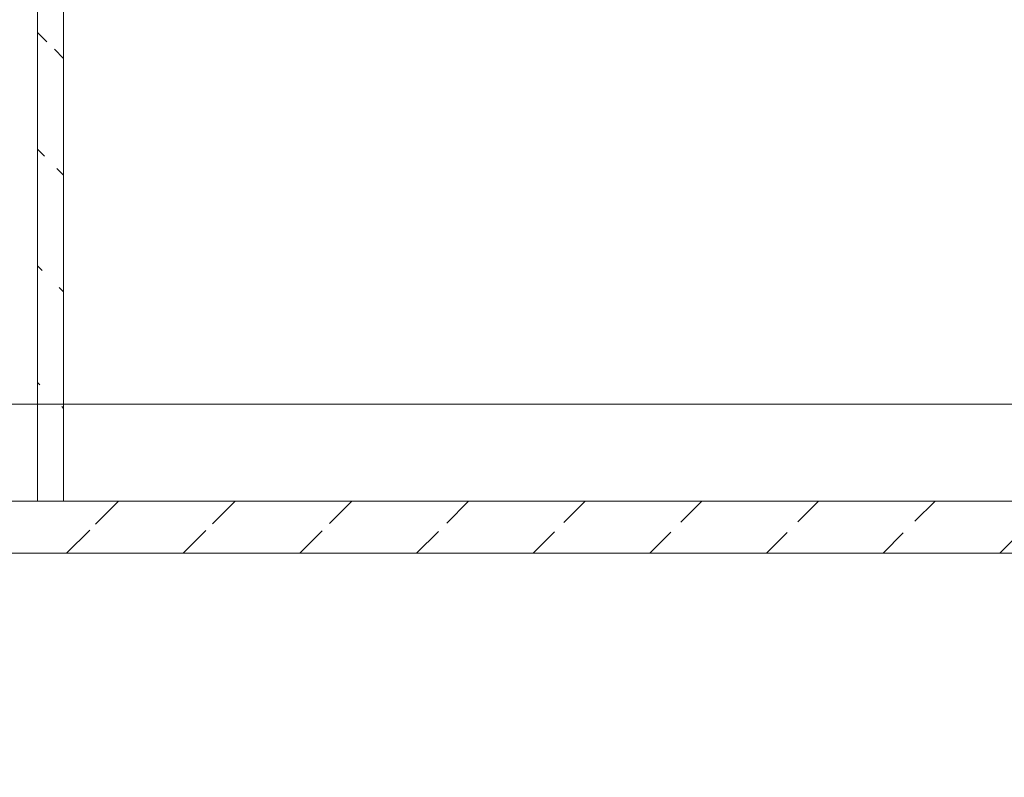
# Model space of a CAD drawing. Header units: millimetres. Extents: x -7955266 to 72030, y -46136 to 9299934.
# Tile 95 of 203: x -5133715 to -5129924, y 6614673 to 6617588. Entities that reach past the tile are written whole.
import ezdxf
from ezdxf.enums import TextEntityAlignment as Align

# ---------------------------------------------------------------- set-up
doc = ezdxf.new("R2010")
doc.units = ezdxf.units.MM
doc.header["$LTSCALE"] = 10
for name, color, linetype, lineweight in [('!XREF', 8, 'Continuous', 5), ('IE_trasy kablowe', 6, 'Continuous', 18), ('XREF_E_PRZ24002_rzut dachu$0$0-DACH-ISTN', 8, 'Continuous', 5), ('XREF_E_PRZ24002_rzut dachu$0$DO-HALA-WYMIAR', 8, 'Continuous', 5)]:
    doc.layers.add(name, color=color, linetype=linetype, lineweight=lineweight)
doc.styles.add('XREF_E_PRZ24002_rzut dachu$0$CP_ATTR', font='ROMANS.SHX')
doc.styles.add('XREF_E_PRZ24002_rzut dachu$0$ROMANS', font='romans.shx', dxfattribs={"width": 0.8})
doc.dimstyles.new('XREF_E_PRZ24002_rzut dachu$0$STANDARD', dxfattribs={"dimscale": 1.4, "dimtxt": 21, "dimasz": 0.5, "dimexe": 0.2, "dimexo": 0.1, "dimgap": 6, "dimtad": 1, "dimdec": 1, "dimrnd": 0.5, "dimzin": 12, "dimdsep": 46, "dimtxsty": 'XREF_E_PRZ24002_rzut dachu$0$ROMANS', "dimblk1": 'XREF_E_PRZ24002_rzut dachu$0$Q', "dimblk2": 'XREF_E_PRZ24002_rzut dachu$0$Q', "dimsah": 1, "dimcen": 0.5, "dimse1": 1, "dimse2": 1, "dimclrd": 8, "dimclre": 8, "dimclrt": 7, "dimadec": 0, "dimazin": 0, "dimtfac": 1, "dimtdec": 1, "dimtix": 1, "dimtmove": 2, "dimatfit": 3, "dimldrblk": 'XREF_E_PRZ24002_rzut dachu$0$Q', "dimfxl": 1, "dimtolj": 1, "dimtzin": 12, "dimarcsym": 0})

# ---------------------------------------------------------------- blocks, each defined once
blk = doc.blocks.new('XREF_E_PRZ24002_rzut dachu$0$Q')
for p, q in [((0, 20), (0, -20)), ((10.61, 10.61), (-10.61, -10.61))]:
    blk.add_line(p, q)
blk = doc.blocks.new('*D287')
at = {"layer": 'XREF_E_PRZ24002_rzut dachu$0$DO-HALA-WYMIAR', "color": 8, "lineweight": -2, "transparency": 16777216}
blk.add_line((-268531.68, 266529.49), (-276811.68, 266529.49), dxfattribs=at)
at = {"layer": 'XREF_E_PRZ24002_rzut dachu$0$DO-HALA-WYMIAR', "color": 8, "linetype": 'ByBlock', "lineweight": -2, "transparency": 16777216, "rotation": 180}
blk.add_blockref('XREF_E_PRZ24002_rzut dachu$0$Q', (-276812.68, 266529.49), dxfattribs=at)
at = {"layer": 'XREF_E_PRZ24002_rzut dachu$0$DO-HALA-WYMIAR', "color": 8, "linetype": 'ByBlock', "lineweight": -2, "transparency": 16777216}
blk.add_blockref('XREF_E_PRZ24002_rzut dachu$0$Q', (-268530.68, 266529.49), dxfattribs=at)
at = {"layer": 'XREF_E_PRZ24002_rzut dachu$0$DO-HALA-WYMIAR', "color": 7, "transparency": 16777216, "insert": (-272549.58, 266562.49), "char_height": 42, "attachment_point": 5, "style": 'XREF_E_PRZ24002_rzut dachu$0$ROMANS'}
blk.add_mtext('\\A1;8282', dxfattribs=at)
blk = doc.blocks.new('XREF_E_PRZ24002_rzut dachu')
at = {"layer": 'XREF_E_PRZ24002_rzut dachu$0$0-DACH-ISTN', "linetype": 'ByBlock', "style": 'XREF_E_PRZ24002_rzut dachu$0$CP_ATTR', "flags": 9}
for tag, p, height, width in [('NAME', (-279398.18, 267206.19), 0.01, 2.430116), ('PRODUCER', (-279398.18, 267206.19), 0.01, 2.430116), ('PRODUCT-TYPE', (-279398.18, 267206.19), 0.01, 2.430116), ('ARTICLE', (-279398.18, 267206.19), 0.01, 2.430116), ('FLOW', (-279398.18, 267206.19), 0.01, 2.430116), ('OTHER', (-279398.18, 267206.19), 0.01, 2.430116), ('NAME', (-279644.05, 267204.19), 0.01, 3.078589), ('PRODUCER', (-279644.05, 267204.19), 0.01, 3.078589), ('PRODUCT-TYPE', (-279644.05, 267204.19), 0.01, 3.078589), ('ARTICLE', (-279644.05, 267204.19), 0.01, 3.078589), ('FLOW', (-279644.05, 267204.19), 0.01, 3.078589), ('OTHER', (-279644.05, 267204.19), 0.01, 3.078589), ('NAME', (-279880.82, 267079.33), 0.01, 0.520644), ('PRODUCER', (-279880.82, 267079.33), 0.01, 0.520644), ('PRODUCT-TYPE', (-279880.82, 267079.33), 0.01, 0.520644), ('ARTICLE', (-279880.82, 267079.33), 0.01, 0.520644), ('FLOW', (-279880.82, 267079.33), 0.01, 0.520644), ('OTHER', (-279880.82, 267079.33), 0.01, 0.520644), ('NAME', (-279828.75, 267079.33), 0.0001, 1), ('PRODUCER', (-279828.75, 267079.33), 0.0001, 1), ('PRODUCT-TYPE', (-279828.75, 267079.33), 0.0001, 1), ('ARTICLE', (-279828.75, 267079.33), 0.0001, 1), ('FLOW', (-279828.75, 267079.33), 0.0001, 1), ('OTHER', (-279828.75, 267079.33), 0.0001, 1), ('NAME', (-279558.18, 266590.11), 0.0001, 1), ('PRODUCER', (-279558.18, 266590.11), 0.0001, 1), ('PRODUCT-TYPE', (-279558.18, 266590.11), 0.0001, 1), ('ARTICLE', (-279558.18, 266590.11), 0.0001, 1), ('FLOW', (-279558.18, 266590.11), 0.0001, 1), ('OTHER', (-279558.18, 266590.11), 0.0001, 1), ('NAME', (-280739.27, 251288.91), 0.0001, 1), ('PRODUCER', (-280739.27, 251288.91), 0.0001, 1), ('PRODUCT-TYPE', (-280739.27, 251288.91), 0.0001, 1), ('ARTICLE', (-280739.27, 251288.91), 0.0001, 1), ('FLOW', (-280739.27, 251288.91), 0.0001, 1), ('OTHER', (-280739.27, 251288.91), 0.0001, 1), ('NAME', (-280605.65, 251288.91), 0.0001, 1), ('PRODUCER', (-280605.65, 251288.91), 0.0001, 1), ('PRODUCT-TYPE', (-280605.65, 251288.91), 0.0001, 1), ('ARTICLE', (-280605.65, 251288.91), 0.0001, 1), ('FLOW', (-280605.65, 251288.91), 0.0001, 1), ('OTHER', (-280605.65, 251288.91), 0.0001, 1), ('NAME', (-279957.38, 251288.91), 0.0001, 1), ('PRODUCER', (-279957.38, 251288.91), 0.0001, 1), ('PRODUCT-TYPE', (-279957.38, 251288.91), 0.0001, 1), ('ARTICLE', (-279957.38, 251288.91), 0.0001, 1), ('FLOW', (-279957.38, 251288.91), 0.0001, 1), ('OTHER', (-279957.38, 251288.91), 0.0001, 1)]:
    blk.add_attdef(tag, p, '', height=height, dxfattribs=dict(at, width=width))
for tag, p, height, rotation, width in [('NAME', (-279015.17, 267206.19), 0.0001, 180, 1), ('PRODUCER', (-279015.17, 267206.19), 0.0001, 180, 1), ('PRODUCT-TYPE', (-279015.17, 267206.19), 0.0001, 180, 1), ('ARTICLE', (-279015.17, 267206.19), 0.0001, 180, 1), ('FLOW', (-279015.17, 267206.19), 0.0001, 180, 1), ('OTHER', (-279015.17, 267206.19), 0.0001, 180, 1), ('PRODUCT-TYPE', (-278926.22, 267206.19), 0.015, 180, 0.592965), ('PRODUCER', (-278926.22, 267206.19), 0.015, 180, 0.592965), ('ARTICLE', (-278926.22, 267206.19), 0.015, 180, 0.592965), ('NAME', (-278926.22, 267206.19), 0.015, 180, 0.592965), ('FLOW', (-278926.22, 267206.19), 0.015, 180, 0.592965), ('OTHER', (-278926.22, 267206.19), 0.015, 180, 0.592965), ('PRODUCT-TYPE', (-279196.19, 267204.19), 0.0001, 180, 1), ('NAME', (-279196.19, 267204.19), 0.0001, 180, 1), ('PRODUCER', (-279196.19, 267204.19), 0.0001, 180, 1), ('ARTICLE', (-279196.19, 267204.19), 0.0001, 180, 1), ('FLOW', (-279196.19, 267204.19), 0.0001, 180, 1), ('OTHER', (-279196.19, 267204.19), 0.0001, 180, 1), ('PRODUCT-TYPE', (-279109.07, 267204.19), 0.015, 180, 0.580797), ('PRODUCER', (-279109.07, 267204.19), 0.015, 180, 0.580797), ('ARTICLE', (-279109.07, 267204.19), 0.015, 180, 0.580797), ('NAME', (-279109.07, 267204.19), 0.015, 180, 0.580797), ('FLOW', (-279109.07, 267204.19), 0.015, 180, 0.580797), ('OTHER', (-279109.07, 267204.19), 0.015, 180, 0.580797), ('NAME', (-281343.26, 251313.16), 0.0001, 180, 1), ('PRODUCER', (-281343.26, 251313.16), 0.0001, 180, 1), ('PRODUCT-TYPE', (-281343.26, 251313.16), 0.0001, 180, 1), ('ARTICLE', (-281343.26, 251313.16), 0.0001, 180, 1), ('FLOW', (-281343.26, 251313.16), 0.0001, 180, 1), ('OTHER', (-281343.26, 251313.16), 0.0001, 180, 1), ('NAME', (-281440.06, 251297.51), 0.0001, 135, 1), ('PRODUCER', (-281440.06, 251297.51), 0.0001, 135, 1), ('PRODUCT-TYPE', (-281440.06, 251297.51), 0.0001, 135, 1), ('ARTICLE', (-281440.06, 251297.51), 0.0001, 135, 1), ('FLOW', (-281440.06, 251297.51), 0.0001, 135, 1), ('OTHER', (-281440.06, 251297.51), 0.0001, 135, 1), ('NAME', (-281127.88, 251288.91), 0.0001, 180, 1), ('PRODUCER', (-281127.88, 251288.91), 0.0001, 180, 1), ('PRODUCT-TYPE', (-281127.88, 251288.91), 0.0001, 180, 1), ('ARTICLE', (-281127.88, 251288.91), 0.0001, 180, 1), ('FLOW', (-281127.88, 251288.91), 0.0001, 180, 1), ('OTHER', (-281127.88, 251288.91), 0.0001, 180, 1), ('NAME', (-281411.29, 251268.73), 0.0001, 315, 1), ('PRODUCER', (-281411.29, 251268.73), 0.0001, 315, 1), ('PRODUCT-TYPE', (-281411.29, 251268.73), 0.0001, 315, 1), ('ARTICLE', (-281411.29, 251268.73), 0.0001, 315, 1), ('FLOW', (-281411.29, 251268.73), 0.0001, 315, 1), ('OTHER', (-281411.29, 251268.73), 0.0001, 315, 1)]:
    blk.add_attdef(tag, p, '', height=height, rotation=rotation, dxfattribs=dict(at, width=width))
at = {"layer": 'XREF_E_PRZ24002_rzut dachu$0$0-DACH-ISTN', "linetype": 'ByBlock', "style": 'XREF_E_PRZ24002_rzut dachu$0$CP_ATTR', "text_generation_flag": 4, "width": 1, "flags": 9}
for tag, p, rotation in [('NAME', (-279463.18, 267141.19), 90), ('PRODUCER', (-279463.18, 267141.19), 90), ('PRODUCT-TYPE', (-279463.18, 267141.19), 90), ('ARTICLE', (-279463.18, 267141.19), 90), ('FLOW', (-279463.18, 267141.19), 90), ('OTHER', (-279463.18, 267141.19), 90), ('NAME', (-281127.88, 251288.91), 180), ('PRODUCER', (-281127.88, 251288.91), 180), ('PRODUCT-TYPE', (-281127.88, 251288.91), 180), ('ARTICLE', (-281127.88, 251288.91), 180), ('FLOW', (-281127.88, 251288.91), 180), ('OTHER', (-281127.88, 251288.91), 180)]:
    blk.add_attdef(tag, p, '', height=0.0001, rotation=rotation, dxfattribs=at)
at = {"layer": 'XREF_E_PRZ24002_rzut dachu$0$0-DACH-ISTN', "linetype": 'ByBlock', "style": 'XREF_E_PRZ24002_rzut dachu$0$CP_ATTR', "flags": 9}
for tag, p, height, rotation in [('PRODUCT-TYPE', (-279586.68, 266526.19), 0.0025, 180), ('PRODUCER', (-279586.68, 266526.19), 0.0025, 180), ('ARTICLE', (-279586.68, 266526.19), 0.0025, 180), ('NAME', (-279586.68, 266526.19), 0.0025, 180), ('FLOW', (-279586.68, 266526.19), 0.0025, 180), ('OTHER', (-279586.68, 266526.19), 0.0025, 180), ('NAME', (-281440.06, 251297.51), 0.0001, 315), ('PRODUCER', (-281440.06, 251297.51), 0.0001, 315), ('PRODUCT-TYPE', (-281440.06, 251297.51), 0.0001, 315), ('ARTICLE', (-281440.06, 251297.51), 0.0001, 315), ('FLOW', (-281440.06, 251297.51), 0.0001, 315), ('OTHER', (-281440.06, 251297.51), 0.0001, 315), ('NAME', (-281117.1, 251288.91), 0.0001, 180), ('PRODUCER', (-281117.1, 251288.91), 0.0001, 180), ('PRODUCT-TYPE', (-281117.1, 251288.91), 0.0001, 180), ('ARTICLE', (-281117.1, 251288.91), 0.0001, 180), ('FLOW', (-281117.1, 251288.91), 0.0001, 180), ('OTHER', (-281117.1, 251288.91), 0.0001, 180), ('NAME', (-280739.27, 251288.91), 0.0001, 180), ('PRODUCER', (-280739.27, 251288.91), 0.0001, 180), ('PRODUCT-TYPE', (-280739.27, 251288.91), 0.0001, 180), ('ARTICLE', (-280739.27, 251288.91), 0.0001, 180), ('FLOW', (-280739.27, 251288.91), 0.0001, 180), ('OTHER', (-280739.27, 251288.91), 0.0001, 180), ('NAME', (-279957.38, 251288.91), 0.0001, 180), ('PRODUCER', (-279957.38, 251288.91), 0.0001, 180), ('PRODUCT-TYPE', (-279957.38, 251288.91), 0.0001, 180), ('ARTICLE', (-279957.38, 251288.91), 0.0001, 180), ('FLOW', (-279957.38, 251288.91), 0.0001, 180), ('OTHER', (-279957.38, 251288.91), 0.0001, 180)]:
    blk.add_attdef(tag, p, '', height=height, rotation=rotation, dxfattribs=at)
at = {"layer": 'XREF_E_PRZ24002_rzut dachu$0$0-DACH-ISTN', "linetype": 'ByBlock', "style": 'XREF_E_PRZ24002_rzut dachu$0$CP_ATTR'}
for tag, p, height, flags in [('GROUP', (-281520.03, 251451.25), 0.00005, 1), ('NUMBER', (-281520.03, 251451.25), 0.00005, 1), ('PRODUCER', (-281520.03, 251451.25), 0.00005, 1), ('ARTICLE', (-281520.03, 251451.25), 0.00005, 1), ('PRODUCT-TYPE', (-281520.03, 251451.25), 0.00005, 1), ('ORDER-NO', (-281520.03, 251451.25), 0.00005, 1), ('CHARACTER', (-281520.03, 251451.25), 0.00005, 1), ('DN', (-281520.03, 251451.25), 0.00005, 1), ('NAME', (-281520.03, 251451.25), 0.00005, 1), ('TEMPERATURE', (-281520.03, 251451.25), 0.00005, 1), ('FLOW', (-281520.03, 251451.25), 0.00005, 1), ('POWER', (-281520.03, 251451.25), 0.00005, 1), ('VOLTAGE', (-281520.03, 251451.25), 0.00005, 1), ('WEIGHT', (-281520.03, 251451.25), 0.00005, 1), ('PN', (-281520.03, 251451.25), 0.00005, 1), ('H', (-281520.03, 251451.25), 0.00005, 1), ('VAL', (-281520.03, 251451.25), 0.00005, 1), ('NAME', (-281343.26, 251313.16), 0.0001, 9), ('PRODUCER', (-281343.26, 251313.16), 0.0001, 9), ('PRODUCT-TYPE', (-281343.26, 251313.16), 0.0001, 9), ('ARTICLE', (-281343.26, 251313.16), 0.0001, 9), ('FLOW', (-281343.26, 251313.16), 0.0001, 9), ('OTHER', (-281343.26, 251313.16), 0.0001, 9), ('NAME', (-281127.88, 251288.91), 0.0001, 9), ('PRODUCER', (-281127.88, 251288.91), 0.0001, 9), ('PRODUCT-TYPE', (-281127.88, 251288.91), 0.0001, 9), ('ARTICLE', (-281127.88, 251288.91), 0.0001, 9), ('FLOW', (-281127.88, 251288.91), 0.0001, 9), ('OTHER', (-281127.88, 251288.91), 0.0001, 9), ('NAME', (-280750.05, 251288.91), 0.0001, 9), ('PRODUCER', (-280750.05, 251288.91), 0.0001, 9), ('PRODUCT-TYPE', (-280750.05, 251288.91), 0.0001, 9), ('ARTICLE', (-280750.05, 251288.91), 0.0001, 9), ('FLOW', (-280750.05, 251288.91), 0.0001, 9), ('OTHER', (-280750.05, 251288.91), 0.0001, 9), ('NAME', (-280647.27, 251288.91), 0.0001, 9), ('PRODUCER', (-280647.27, 251288.91), 0.0001, 9), ('PRODUCT-TYPE', (-280647.27, 251288.91), 0.0001, 9), ('ARTICLE', (-280647.27, 251288.91), 0.0001, 9), ('FLOW', (-280647.27, 251288.91), 0.0001, 9), ('OTHER', (-280647.27, 251288.91), 0.0001, 9), ('NAME', (-281393.61, 251261.41), 0.0001, 9), ('PRODUCER', (-281393.61, 251261.41), 0.0001, 9), ('PRODUCT-TYPE', (-281393.61, 251261.41), 0.0001, 9), ('ARTICLE', (-281393.61, 251261.41), 0.0001, 9), ('FLOW', (-281393.61, 251261.41), 0.0001, 9), ('OTHER', (-281393.61, 251261.41), 0.0001, 9), ('GROUP', (-281345.5, 250753.98), 0.00005, 1), ('NUMBER', (-281345.5, 250753.98), 0.00005, 1), ('PRODUCER', (-281345.5, 250753.98), 0.00005, 1), ('ARTICLE', (-281345.5, 250753.98), 0.00005, 1), ('PRODUCT-TYPE', (-281345.5, 250753.98), 0.00005, 1), ('ORDER-NO', (-281345.5, 250753.98), 0.00005, 1), ('CHARACTER', (-281345.5, 250753.98), 0.00005, 1), ('DN', (-281345.5, 250753.98), 0.00005, 1), ('NAME', (-281345.5, 250753.98), 0.00005, 1), ('TEMPERATURE', (-281345.5, 250753.98), 0.00005, 1), ('FLOW', (-281345.5, 250753.98), 0.00005, 1), ('POWER', (-281345.5, 250753.98), 0.00005, 1), ('VOLTAGE', (-281345.5, 250753.98), 0.00005, 1), ('WEIGHT', (-281345.5, 250753.98), 0.00005, 1), ('PN', (-281345.5, 250753.98), 0.00005, 1), ('H', (-281345.5, 250753.98), 0.00005, 1), ('VAL', (-281345.5, 250753.98), 0.00005, 1)]:
    blk.add_attdef(tag, p, '', height=height, dxfattribs=dict(at, flags=flags))
at = {"layer": 'XREF_E_PRZ24002_rzut dachu$0$0-DACH-ISTN', "linetype": 'ByBlock', "style": 'XREF_E_PRZ24002_rzut dachu$0$CP_ATTR', "text_generation_flag": 4, "width": 1, "flags": 9}
for tag in ['NAME', 'PRODUCER', 'PRODUCT-TYPE', 'ARTICLE', 'FLOW', 'OTHER']:
    blk.add_attdef(tag, (-280739.27, 251288.91), '', height=0.0001, dxfattribs=at)
at = {"layer": 'XREF_E_PRZ24002_rzut dachu$0$0-DACH-ISTN', "linetype": 'ByBlock', "style": 'XREF_E_PRZ24002_rzut dachu$0$CP_ATTR', "flags": 9}
for tag, p in [('GROUP', (-280584.33, 251288.18)), ('ARTICLE', (-280584.33, 251288.17)), ('PRODUCT-TYPE', (-280584.33, 251288.17)), ('ORDER-NO', (-280584.33, 251288.16)), ('PRODUCER', (-280584.33, 251288.16)), ('NAME', (-280584.32, 251288.18)), ('NUMBER', (-280584.33, 251288.18)), ('TEMPERATURE', (-280584.31, 251288.18)), ('FLOW', (-280584.31, 251288.18)), ('CHARACTER', (-280584.31, 251288.17)), ('POWER', (-280584.31, 251288.16)), ('VOLTAGE', (-280584.31, 251288.16)), ('PN', (-280584.3, 251288.18)), ('OTHER', (-280584.3, 251288.18)), ('DN', (-280584.3, 251288.17))]:
    blk.add_attdef(tag, text='', height=0.002, dxfattribs=at).set_placement(p, align=Align.MIDDLE_LEFT)
at = {"layer": 'XREF_E_PRZ24002_rzut dachu$0$0-DACH-ISTN', "linetype": 'ByBlock', "style": 'XREF_E_PRZ24002_rzut dachu$0$CP_ATTR', "width": 1, "flags": 9}
for tag, height, p in [('GROUP', 0.00158, (-279928.78, 251288.33)), ('ARTICLE', 0.00158, (-279928.78, 251288.33)), ('PRODUCT-TYPE', 0.00158, (-279928.78, 251288.33)), ('ORDER-NO', 0.00157, (-279928.78, 251288.32)), ('PRODUCER', 0.00158, (-279928.78, 251288.32)), ('NAME', 0.00158, (-279928.77, 251288.34)), ('NUMBER', 0.00158, (-279928.78, 251288.34)), ('TEMPERATURE', 0.00158, (-279928.77, 251288.34)), ('OTHER', 0.00158, (-279928.76, 251288.34)), ('CHARACTER', 0.00158, (-279928.76, 251288.33)), ('FLOW', 0.00158, (-279928.76, 251288.33)), ('POWER', 0.00158, (-279928.76, 251288.32)), ('VOLTAGE', 0.00158, (-279928.76, 251288.32)), ('DN', 0.00158, (-279928.75, 251288.33)), ('PN', 0.00158, (-279928.75, 251288.33))]:
    blk.add_attdef(tag, text='', height=height, dxfattribs=at).set_placement(p, align=Align.MIDDLE_LEFT)
at = {"layer": 'XREF_E_PRZ24002_rzut dachu$0$DO-HALA-WYMIAR'}
dim = blk.add_linear_dim(base=(-276812.68, 266529.49), p1=(-268530.68, 266454.62, 0), p2=(-276812.68, 266454.62, 0), dimstyle='XREF_E_PRZ24002_rzut dachu$0$STANDARD', override={"dimscale": 2}, dxfattribs=at)
dim.commit()
dim.dimension.update_dxf_attribs({"geometry": '*D287', "text_midpoint": (-272549.58, 266562.49), "dimtype": 160})

msp = doc.modelspace()

# ---------------------------------------------------------------- hatches: boundary and pattern name
at = {"layer": 'IE_trasy kablowe'}
h = msp.add_hatch(dxfattribs=at)
h.set_pattern_fill('ANSI31', color=256, scale=100, angle=90, style=0)
h.set_pattern_definition([(135, (-5138460.04, 6600351.06), (-224.5064, -224.5064), [])])
edge = h.paths.add_edge_path()
edge.add_line((-5133546, 6615735.2), (-5133546, 6620678.6))
edge.add_line((-5133646, 6615735.2), (-5133646, 6620678.6))
h = msp.add_hatch(dxfattribs=at)
h.set_pattern_fill('ANSI31', color=256, scale=100, style=0)
h.set_pattern_definition([(45, (-5196221.15, 6620649.22), (-224.5064, 224.5064), [])])
edge = h.paths.add_edge_path()
edge.add_line((-5164589.4, 6615735.2), (-5108570.7, 6615735.2))
edge.add_line((-5164589.4, 6615535.2), (-5108570.7, 6615535.2))

# ---------------------------------------------------------------- linework, layer by layer
for p, q in [((-5133646, 6615735.2), (-5133646, 6620678.6)), ((-5133546, 6615735.2), (-5133546, 6620678.6)), ((-5164589.4, 6615735.2), (-5108570.7, 6615735.2)), ((-5164589.4, 6615535.2), (-5108570.7, 6615535.2))]:
    msp.add_line(p, q, dxfattribs=at)

# ---------------------------------------------------------------- block references
at = {"layer": '!XREF', "xscale": 10, "yscale": 10, "zscale": 10}
msp.add_blockref('XREF_E_PRZ24002_rzut dachu', (-2416894, 3950814.3, 0), dxfattribs=at)

doc.saveas('drawing.dxf')
